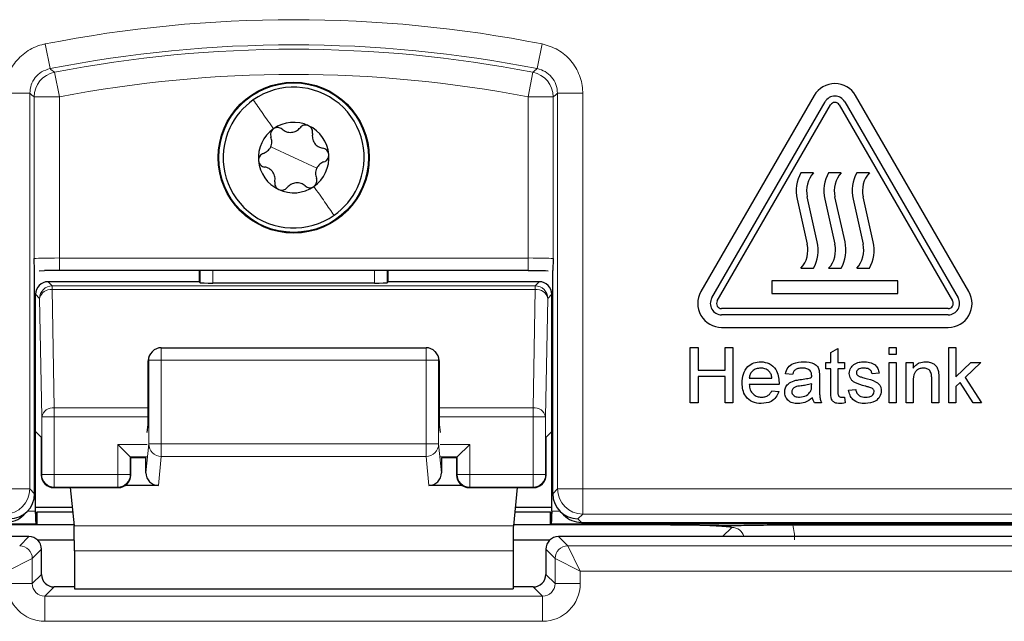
# Paper-space layout 'Blatt3' of a CAD drawing. Header units: millimetres. Extents: x 5 to 418, y 2 to 292.
# Tile 16 of 50: x 70.17 to 83.21, y 192.47 to 200.44. Entities that reach past the tile are written whole.
import ezdxf

# ---------------------------------------------------------------- set-up
doc = ezdxf.new("R2010")
doc.units = ezdxf.units.MM

psp = doc.layouts.new('Blatt3')

# ---------------------------------------------------------------- linework, layer by layer
at = {"color": 7, "linetype": 'Continuous', "lineweight": 18}
for p, q in [((70.5103, 200.121), (70.5748, 199.794)), ((77.0904, 200.121), (77.0259, 199.794)), ((70.6342, 199.7461), (70.6977, 199.419)), ((76.9665, 199.7461), (76.9029, 199.419)), ((69.9728, 199.467), (70.306, 199.467)), ((70.306, 199.467), (70.306, 194.2255)), ((70.3644, 197.2759), (70.3644, 199.419)), ((70.3644, 199.419), (70.6977, 199.419)), ((70.6977, 199.419), (70.6977, 197.2845)), ((76.9029, 199.419), (77.2362, 199.419)), ((76.9029, 197.2845), (76.9029, 199.419)), ((77.2362, 199.419), (77.2362, 197.2759)), ((77.6279, 199.467), (77.2946, 199.467)), ((77.2946, 194.2255), (77.2946, 199.467)), ((77.6279, 199.467), (77.6279, 194.2255)), ((73.8003, 198.6149), (73.4957, 198.7571)), ((73.8003, 198.6149), (74.105, 198.4728)), ((70.6977, 197.1179), (70.6977, 197.2845)), ((70.6977, 197.2845), (76.9029, 197.2845)), ((76.9029, 197.1179), (76.9029, 197.2845)), ((72.5641, 196.9556), (72.5641, 197.1179)), ((72.7308, 197.1179), (72.7308, 196.9527)), ((74.8699, 196.9527), (74.8699, 197.1179)), ((75.0365, 197.1179), (75.0365, 196.9556)), ((70.5493, 196.9702), (70.6034, 196.9161)), ((70.6034, 196.9161), (70.6034, 196.8673)), ((70.6034, 196.9161), (76.9973, 196.9161)), ((76.9973, 196.9161), (77.0514, 196.9702)), ((76.9973, 196.8673), (76.9973, 196.9161)), ((70.4367, 196.7495), (70.3826, 196.8036)), ((70.4641, 195.1792), (70.4367, 196.7495)), ((70.6034, 196.8673), (70.6308, 195.2971)), ((70.6034, 196.8673), (76.9973, 196.8673)), ((76.9699, 195.2971), (76.9973, 196.8673)), ((77.1639, 196.7495), (77.1365, 195.1792)), ((77.218, 196.8036), (77.1639, 196.7495)), ((72.0474, 195.9287), (72.0474, 196.0953)), ((75.5532, 195.9287), (75.5532, 196.0953)), ((71.8808, 195.9287), (71.8749, 195.9228)), ((71.8808, 195.9287), (72.0474, 195.9287)), ((71.8808, 194.8199), (71.8808, 195.9287)), ((75.5532, 195.9287), (72.0474, 195.9287)), ((72.0474, 195.9287), (72.0474, 194.8199)), ((75.5532, 194.8199), (75.5532, 195.9287)), ((75.5532, 195.9287), (75.7199, 195.9287)), ((75.7199, 195.9287), (75.7199, 194.8199)), ((75.7257, 195.9228), (75.7199, 195.9287)), ((70.4641, 194.4149), (70.4641, 195.1792)), ((70.6308, 195.1792), (70.4641, 195.1792)), ((70.6308, 195.2971), (70.6308, 195.1792)), ((70.6308, 195.2971), (71.8749, 195.2971)), ((70.6308, 195.1792), (70.6308, 194.4149)), ((70.6308, 195.1792), (71.8747, 195.1792)), ((75.7257, 195.2971), (76.9699, 195.2971)), ((75.7259, 195.1792), (76.9699, 195.1792)), ((76.9699, 195.1792), (76.9699, 195.2971)), ((76.9699, 194.4149), (76.9699, 195.1792)), ((77.1365, 195.1792), (76.9699, 195.1792)), ((77.1365, 195.1792), (77.1365, 194.4149)), ((71.4699, 194.4149), (71.4699, 194.8149)), ((71.8604, 194.8149), (71.4699, 194.8149)), ((71.8441, 194.4387), (71.8808, 194.8199)), ((71.8808, 194.8199), (72.0474, 194.8199)), ((72.0474, 194.6559), (72.0474, 194.8199)), ((72.0474, 194.8199), (75.5532, 194.8199)), ((75.5532, 194.8199), (75.7199, 194.8199)), ((75.5532, 194.6559), (75.5532, 194.8199)), ((75.7199, 194.8199), (75.7566, 194.4387)), ((76.1308, 194.8149), (75.7403, 194.8149)), ((76.1308, 194.8149), (76.1308, 194.4149)), ((72.0474, 194.6559), (72.0103, 194.2699)), ((75.5532, 194.6559), (72.0474, 194.6559)), ((75.5904, 194.2699), (75.5532, 194.6559)), ((71.6365, 194.6483), (71.6365, 194.4149)), ((71.8575, 194.6483), (71.6365, 194.6483)), ((75.9641, 194.6483), (75.7431, 194.6483)), ((75.9641, 194.4149), (75.9641, 194.6483)), ((70.4578, 194.4085), (70.4641, 194.4149)), ((70.6308, 194.4149), (70.4641, 194.4149)), ((70.6308, 194.4149), (70.6308, 194.2483)), ((70.6308, 194.4149), (71.4699, 194.4149)), ((71.4699, 194.2483), (71.4699, 194.4149)), ((71.6365, 194.4149), (71.4699, 194.4149)), ((71.6365, 194.4149), (71.6429, 194.4085)), ((75.9578, 194.4085), (75.9641, 194.4149)), ((76.1308, 194.4149), (75.9641, 194.4149)), ((76.1308, 194.4149), (76.1308, 194.2483)), ((76.1308, 194.4149), (76.9699, 194.4149)), ((76.9699, 194.2483), (76.9699, 194.4149)), ((77.1365, 194.4149), (76.9699, 194.4149)), ((77.1365, 194.4149), (77.1429, 194.4085)), ((69.9728, 194.2255), (70.306, 194.2255)), ((70.306, 194.2255), (70.3702, 194.1614)), ((70.6308, 194.2483), (70.6244, 194.2419)), ((70.6308, 194.2483), (71.4699, 194.2483)), ((71.4762, 194.2419), (71.4699, 194.2483)), ((76.1308, 194.2483), (76.1244, 194.2419)), ((76.1308, 194.2483), (76.9699, 194.2483)), ((76.9762, 194.2419), (76.9699, 194.2483)), ((77.2305, 194.1614), (77.2946, 194.2255)), ((77.2946, 194.2255), (77.6279, 194.2255)), ((77.6279, 193.8922), (77.6279, 194.2255)), ((77.6279, 194.2255), (83.9728, 194.2255)), ((70.2761, 193.9295), (70.3826, 193.9295)), ((77.218, 193.9295), (77.3246, 193.9295)), ((77.6279, 193.8922), (77.5639, 193.8282)), ((83.9728, 193.8922), (77.6279, 193.8922)), ((70.3855, 193.7629), (63.4337, 193.7629)), ((84.167, 193.7629), (77.2152, 193.7629)), ((77.5639, 193.8282), (77.6105, 193.7816)), ((76.7091, 193.7335), (70.8916, 193.7335)), ((79.478, 193.5923), (79.6008, 193.7151)), ((70.1723, 193.4702), (70.2944, 193.5923)), ((77.3062, 193.5923), (77.4284, 193.4702)), ((70.4611, 193.4257), (70.3389, 193.3035)), ((76.7043, 193.4055), (70.8963, 193.4055)), ((77.2618, 193.3035), (77.1396, 193.4257)), ((77.4284, 193.4702), (77.5951, 193.1369)), ((77.4284, 193.4702), (83.9723, 193.4702)), ((70.0056, 193.1369), (70.3389, 193.3035)), ((70.3389, 193.3035), (70.3389, 192.9701)), ((77.2618, 192.9701), (77.2618, 193.3035)), ((77.2618, 193.3035), (77.5951, 193.1369)), ((70.3389, 192.9701), (70.4611, 193.0923)), ((77.1396, 193.0923), (77.2618, 192.9701)), ((77.5951, 193.1369), (77.5951, 192.9701)), ((83.9723, 193.1369), (77.5951, 193.1369)), ((70.0056, 192.9701), (70.3389, 192.9701)), ((77.5951, 192.9701), (77.2618, 192.9701)), ((70.6277, 192.9257), (70.5055, 192.8035)), ((77.0951, 192.8035), (76.9729, 192.9257)), ((70.5055, 192.4702), (70.5055, 192.8035)), ((70.5055, 192.8035), (77.0951, 192.8035)), ((77.0951, 192.4702), (77.0951, 192.8035)), ((77.0951, 192.4702), (70.5055, 192.4702))]:
    psp.add_line(p, q, dxfattribs=at)
at = {"color": 7, "linetype": 'Continuous', "lineweight": 25}
for p, q in [((80.6928, 199.438), (79.1928, 196.8399)), ((79.3371, 196.7566), (80.8371, 199.3547)), ((81.0969, 199.3547), (82.5969, 196.7566)), ((82.7412, 196.8399), (81.2412, 199.438)), ((79.4093, 196.7149), (80.9093, 199.313)), ((81.0247, 199.313), (82.5247, 196.7149)), ((80.6837, 198.4149), (80.517, 198.4149)), ((81.0503, 198.4149), (80.8837, 198.4149)), ((81.4234, 198.4149), (81.2568, 198.4149)), ((80.4668, 198.0651), (80.6003, 197.4682)), ((80.7338, 197.4981), (80.6003, 198.095)), ((80.8335, 198.0651), (80.967, 197.4682)), ((81.1005, 197.4981), (80.967, 198.095)), ((81.2066, 198.0651), (81.3401, 197.4682)), ((81.4736, 197.4981), (81.3401, 198.095)), ((80.517, 197.1483), (80.6837, 197.1483)), ((80.8837, 197.1483), (81.0503, 197.1483)), ((81.2568, 197.1483), (81.4234, 197.1483)), ((70.3702, 194.1616), (70.3702, 197.1186)), ((70.4305, 197.1165), (70.5026, 197.117)), ((76.9029, 197.1179), (70.6977, 197.1179)), ((72.5495, 197.1179), (72.5495, 196.9702)), ((75.0511, 196.9702), (75.0511, 197.1179)), ((77.2305, 194.1616), (77.2305, 197.1186)), ((72.5495, 196.9702), (70.5493, 196.9702)), ((72.5641, 196.9556), (72.5495, 196.9702)), ((74.8699, 196.9527), (72.7308, 196.9527)), ((75.0511, 196.9702), (75.0365, 196.9556)), ((77.0514, 196.9702), (75.0511, 196.9702)), ((81.8003, 196.9816), (80.1337, 196.9816)), ((80.1337, 196.9816), (80.1337, 196.8149)), ((81.8003, 196.8149), (81.8003, 196.9816)), ((70.3826, 194.9842), (70.3826, 196.8036)), ((77.218, 194.9842), (77.218, 196.8036)), ((80.1337, 196.8149), (81.8003, 196.8149)), ((82.467, 196.6149), (79.467, 196.6149)), ((82.467, 196.5316), (79.467, 196.5316)), ((79.467, 196.3649), (82.467, 196.3649)), ((72.0474, 196.0953), (75.5532, 196.0953)), ((79.0516, 195.3649), (79.0516, 196.0983)), ((79.0516, 196.0983), (79.155, 196.0983)), ((79.155, 196.0983), (79.155, 195.7974)), ((79.5123, 195.7974), (79.5123, 196.0983)), ((79.5123, 196.0983), (79.6157, 196.0983)), ((79.6157, 196.0983), (79.6157, 195.3649)), ((81.6841, 196.0042), (81.6841, 196.0983)), ((81.6841, 196.0983), (81.7781, 196.0983)), ((81.7781, 196.0983), (81.7781, 196.0042)), ((82.4755, 195.3649), (82.4755, 196.0983)), ((82.4755, 196.0983), (82.5695, 196.0983)), ((82.5695, 196.0983), (82.5695, 195.7093)), ((71.9296, 196.0465), (71.9246, 196.0415)), ((75.6761, 196.0415), (75.6711, 196.0465)), ((80.9132, 196.0313), (81.0072, 196.0847)), ((80.9132, 195.9008), (80.9132, 196.0313)), ((81.0072, 196.0847), (81.0072, 195.9008)), ((81.7781, 196.0042), (81.6841, 196.0042)), ((71.8749, 195.2417), (71.8749, 195.9228)), ((75.7257, 195.9228), (75.7257, 195.2417)), ((80.8473, 195.8162), (80.8473, 195.9008)), ((80.8473, 195.9008), (80.9132, 195.9008)), ((81.0072, 195.9008), (81.0918, 195.9008)), ((81.0918, 195.9008), (81.0918, 195.8162)), ((81.6841, 195.3649), (81.6841, 195.9008)), ((81.6841, 195.9008), (81.7781, 195.9008)), ((81.7781, 195.9008), (81.7781, 195.3649)), ((81.9097, 195.3649), (81.9097, 195.9008)), ((81.9097, 195.9008), (82.0038, 195.9008)), ((82.0038, 195.9008), (82.0038, 195.826)), ((82.5695, 195.7093), (82.766, 195.9008)), ((82.8969, 195.9008), (82.6911, 195.7004)), ((82.766, 195.9008), (82.8969, 195.9008)), ((79.155, 195.7974), (79.5123, 195.7974)), ((79.5123, 195.7128), (79.155, 195.7128)), ((79.155, 195.7128), (79.155, 195.3649)), ((79.5123, 195.3649), (79.5123, 195.7128)), ((80.4055, 195.741), (80.3114, 195.7504)), ((80.7627, 195.7123), (80.7627, 195.5976)), ((80.9132, 195.8162), (80.8473, 195.8162)), ((80.9132, 195.5155), (80.9132, 195.8162)), ((81.0918, 195.8162), (81.0072, 195.8162)), ((81.0072, 195.8162), (81.0072, 195.5121)), ((81.5525, 195.7598), (81.4585, 195.7504)), ((82.6911, 195.7004), (82.9063, 195.3649)), ((79.832, 195.694), (80.1328, 195.694)), ((80.2264, 195.6094), (79.832, 195.6094)), ((80.6589, 195.5914), (80.6593, 195.6188)), ((82.0038, 195.6523), (82.0038, 195.3649)), ((82.2482, 195.3649), (82.2482, 195.6849)), ((82.3422, 195.6928), (82.3422, 195.3649)), ((82.6234, 195.6345), (82.5695, 195.5819)), ((82.5695, 195.5819), (82.5695, 195.3649)), ((82.7964, 195.3649), (82.6234, 195.6345)), ((80.1318, 195.5248), (80.2239, 195.5154)), ((81.0918, 195.4425), (81.1012, 195.3636)), ((81.1482, 195.5342), (81.2422, 195.5436)), ((79.155, 195.3649), (79.0516, 195.3649)), ((79.6157, 195.3649), (79.5123, 195.3649)), ((80.7909, 195.3649), (80.6969, 195.3649)), ((81.7781, 195.3649), (81.6841, 195.3649)), ((82.0038, 195.3649), (81.9097, 195.3649)), ((82.3422, 195.3649), (82.2482, 195.3649)), ((82.5695, 195.3649), (82.4755, 195.3649)), ((82.9063, 195.3649), (82.7964, 195.3649)), ((71.8604, 194.9727), (71.8725, 195.0769)), ((75.7282, 195.0769), (75.7403, 194.9727)), ((70.4578, 194.909), (70.3826, 194.9842)), ((70.3826, 193.9295), (70.3826, 194.9842)), ((77.218, 194.9842), (77.1429, 194.909)), ((77.218, 193.9295), (77.218, 194.9842)), ((70.4578, 194.909), (70.4578, 194.4085)), ((71.4699, 194.8149), (71.6365, 194.6483)), ((75.9641, 194.6483), (76.1308, 194.8149)), ((77.1429, 194.4085), (77.1429, 194.909)), ((71.6365, 194.6483), (71.6429, 194.6419)), ((71.6429, 194.4085), (71.6429, 194.6419)), ((71.8453, 194.636), (71.6429, 194.636)), ((71.8441, 194.4387), (71.8441, 194.636)), ((75.9578, 194.636), (75.7554, 194.636)), ((75.7566, 194.636), (75.7566, 194.4387)), ((75.9641, 194.6483), (75.9578, 194.6419)), ((75.9578, 194.6419), (75.9578, 194.4085)), ((72.0103, 194.2699), (71.5686, 194.2699)), ((76.0321, 194.2699), (75.5904, 194.2699)), ((70.3702, 194.1614), (70.3702, 194.1616)), ((70.6244, 194.2419), (71.4762, 194.2419)), ((70.8426, 194.2419), (70.8916, 193.7335)), ((76.1244, 194.2419), (76.9762, 194.2419)), ((76.7581, 194.2419), (76.7091, 193.7335)), ((77.2305, 194.1614), (77.2305, 194.1616)), ((70.2259, 193.8793), (70.2725, 193.9259)), ((70.3826, 193.9814), (70.8677, 193.9814)), ((70.3826, 193.8993), (70.3827, 193.8993)), ((70.4001, 193.9168), (70.3827, 193.8993)), ((70.4001, 193.9168), (70.4001, 193.7483)), ((70.8739, 193.9168), (70.4001, 193.9168)), ((77.2006, 193.9168), (76.7268, 193.9168)), ((76.733, 193.9814), (77.218, 193.9814)), ((77.2006, 193.7483), (77.2006, 193.9168)), ((77.218, 193.8993), (77.2006, 193.9168)), ((77.218, 193.8993), (77.2181, 193.8993)), ((77.3281, 193.9259), (77.3747, 193.8793)), ((70.4001, 193.7483), (68.8113, 193.7483)), ((70.4001, 193.7483), (70.3855, 193.7629)), ((70.8901, 193.7483), (70.4001, 193.7483)), ((77.2006, 193.7483), (76.7105, 193.7483)), ((77.2152, 193.7629), (77.2006, 193.7483)), ((78.7894, 193.7483), (77.2006, 193.7483)), ((77.6105, 193.7816), (84.3004, 193.7816)), ((80.4087, 193.7483), (84.167, 193.7483)), ((70.2944, 193.5923), (63.5062, 193.5923)), ((70.8958, 193.5474), (70.4083, 193.5474)), ((77.1924, 193.5474), (76.7049, 193.5474)), ((84.0945, 193.5923), (77.3062, 193.5923)), ((70.4611, 193.0923), (70.4611, 193.4257)), ((70.8963, 193.4055), (70.8963, 192.9025)), ((76.7043, 193.4055), (76.7043, 192.9025)), ((77.1396, 193.4257), (77.1396, 193.0923)), ((70.8963, 192.9257), (70.6277, 192.9257)), ((70.8963, 192.9025), (76.7043, 192.9025)), ((76.9729, 192.9257), (76.7043, 192.9257))]:
    psp.add_line(p, q, dxfattribs=at)
at = {"color": 7, "linetype": 'Continuous', "lineweight": 18, "flags": 128}
for points in [[(70.5748, 199.794), (70.5866, 199.7845), (70.6342, 199.7461)], [(76.9665, 199.7461), (76.9783, 199.7557), (77.0259, 199.794)], [(70.3644, 199.419), (70.3352, 199.4431), (70.306, 199.467)], [(77.2946, 199.467), (77.2655, 199.4431), (77.2362, 199.419)]]:
    psp.add_lwpolyline(points, dxfattribs=at)
at = {"color": 7, "linetype": 'Continuous', "lineweight": 25}
for radius in [1, 0.9907]:
    psp.add_circle((73.8003, 198.6149), radius, dxfattribs=at)
at = {"color": 7, "linetype": 'Continuous', "lineweight": 18}
for centre, radius, start, end in [((73.8003, 183.4483), 16.9942, 78.83718, 101.16282), ((73.8003, 183.4483), 16.6609, 78.83718, 101.16282), ((73.8003, 183.4483), 16.6026, 79.00614, 100.99386), ((70.6978, 199.4189), 0.3334, 101.01001, 179.98385), ((76.9028, 199.4189), 0.3334, 0.01615, 78.98999), ((73.8003, 183.4483), 16.2693, 79.00614, 100.99386), ((70.6034, 196.7494), 0.1667, 90.02044, 179.97956), ((70.5844, 196.7174), 0.1511, 82.77494, 167.76207), ((76.9972, 196.7494), 0.1667, 0.02044, 89.97956), ((77.0163, 196.7174), 0.1511, 12.23793, 97.22506), ((72.0474, 195.9287), 0.1666, 135.00151, 180.01956), ((75.5533, 195.9287), 0.1666, 359.98044, 44.99849), ((70.6118, 195.1472), 0.1511, 82.77494, 167.76207), ((76.9889, 195.1472), 0.1511, 12.23793, 97.22506), ((72.0467, 194.8219), 0.1659, 180.67094, 270.24638), ((75.5539, 194.8219), 0.1659, 269.75362, 359.32906), ((70.6308, 194.415), 0.1667, 180.02044, 269.97956), ((71.4698, 194.415), 0.1667, 270.02044, 359.97956), ((76.1308, 194.415), 0.1667, 180.02044, 269.97956), ((76.9698, 194.415), 0.1667, 270.02044, 359.97956), ((69.9726, 194.2256), 0.3334, 270.02044, 359.97956), ((77.628, 194.2256), 0.3334, 180.02044, 269.97956), ((70.1722, 193.3035), 0.1667, 0.02044, 89.97956), ((77.4285, 193.3035), 0.1667, 90.02044, 179.97956)]:
    psp.add_arc(centre, radius, start, end, dxfattribs=at)
at = {"color": 7, "linetype": 'Continuous', "lineweight": 25}
for centre, radius, start, end in [((73.8003, 198.6149), 0.9333, 334.98633, 124.98633), ((80.967, 199.2797), 0.3167, 30, 150), ((73.8003, 198.6149), 0.9333, 124.98633, 154.98633), ((80.967, 199.2797), 0.15, 30, 150), ((80.967, 199.2797), 0.0667, 30, 150), ((73.8003, 198.6149), 0.9333, 154.98633, 304.98633), ((73.8003, 198.6149), 0.4667, 124.98633, 184.98633), ((73.8003, 198.6149), 0.4667, 64.98633, 124.98633), ((73.8003, 198.6149), 0.4667, 4.98633, 64.98633), ((73.8003, 198.6149), 0.4667, 184.98633, 244.98633), ((73.8003, 198.6149), 0.4667, 304.98633, 4.98633), ((80.9532, 198.1739), 0.4984, 151.07724, 192.60593), ((80.9532, 198.1739), 0.3616, 138.198, 192.60593), ((81.3199, 198.1739), 0.4984, 151.07724, 192.60593), ((81.3199, 198.1739), 0.3616, 138.198, 192.60593), ((81.693, 198.1739), 0.4984, 151.07724, 192.60593), ((81.693, 198.1739), 0.3616, 138.198, 192.60593), ((73.8003, 198.6149), 0.4667, 244.98633, 304.98633), ((73.8003, 198.6149), 0.9333, 304.98633, 334.98633), ((80.2474, 197.3893), 0.3616, 318.198, 12.60593), ((80.2474, 197.3893), 0.4984, 331.07724, 12.60593), ((80.6141, 197.3893), 0.3616, 318.198, 12.60593), ((80.6141, 197.3893), 0.4984, 331.07724, 12.60593), ((80.9872, 197.3893), 0.3616, 318.198, 12.60593), ((80.9872, 197.3893), 0.4984, 331.07724, 12.60593), ((79.467, 196.6816), 0.3167, 150, 270), ((79.467, 196.6816), 0.15, 150, 270), ((82.467, 196.6816), 0.3167, 270, 30), ((82.467, 196.6816), 0.15, 270, 30), ((79.467, 196.6816), 0.0667, 150, 270), ((82.467, 196.6816), 0.0667, 270, 30), ((72.0474, 195.9287), 0.1667, 90, 135), ((75.5532, 195.9287), 0.1667, 45, 90), ((70.6245, 194.4086), 0.1667, 180.02044, 269.97956), ((71.4762, 194.4086), 0.1667, 270.02044, 359.97956), ((76.1245, 194.4086), 0.1667, 180.02044, 269.97956), ((76.9762, 194.4086), 0.1667, 270.02044, 359.97956), ((70.2944, 193.4256), 0.1667, 0.02044, 89.97956), ((77.3063, 193.4256), 0.1667, 90.02044, 179.97956)]:
    psp.add_arc(centre, radius, start, end, dxfattribs=at)
at = {"color": 7, "linetype": 'Continuous', "lineweight": 18}
for centre, major_axis, ratio, start_param, end_param in [((70.6977, 197.2758), (0.3333, 0), 0.0261826, 1.5707963, 3.1241394), ((76.9029, 197.2758), (0.3333, 0), 0.0261826, 0.0174533, 1.5707963), ((79.5985, 193.5464), (-0.5909, -0.5909), 0.9972647, 2.357564, 2.5991163), ((79.5985, 193.5464), (0.1208, 0.1208), 0.9759379, 5.7611944, 7.0672139), ((70.5057, 192.9703), (-0.3537, -0.3537), 0.9996955, 5.4979394, 7.0684312), ((70.5057, 192.9703), (0.118, 0.118), 0.9984793, 2.3563468, 3.9268385), ((77.095, 192.9703), (0.3537, -0.3537), 0.9996955, 5.4979394, 7.0684312), ((77.095, 192.9703), (0.118, -0.118), 0.9984793, 5.4979394, 7.0684312)]:
    psp.add_ellipse(centre, major_axis=major_axis, ratio=ratio, start_param=start_param, end_param=end_param, dxfattribs=at)
at = {"color": 7, "linetype": 'Continuous', "lineweight": 25}
for centre, major_axis, ratio, start_param, end_param in [((70.6977, 197.1092), (0.5, 0), 0.0174551, 1.5707963, 1.9794839), ((70.5493, 196.8035), (0.1179, -0.1179), 0.9996955, 2.3563468, 3.9268385), ((72.7308, 196.9557), (0.1667, 0), 0.0174551, 3.1590459, 4.712389), ((74.8699, 196.9557), (0.1667, 0), 0.0174551, 4.712389, 6.265732), ((77.0513, 196.8035), (-0.1179, -0.1179), 0.9996955, 2.3563468, 3.9268385), ((72.0445, 195.9257), (0.1572, 0.0651), 0.9756194, 1.9722982, 2.7400908), ((75.5561, 195.9257), (0.1572, -0.0651), 0.9756194, 0.4015019, 1.1692945), ((72.0416, 195.9228), (0.1179, 0.1179), 0.9996955, 2.3385889, 2.3563468), ((75.559, 195.9228), (0.1179, -0.1179), 0.9996955, 0.7852459, 0.8030037), ((71.872, 195.2417), (0, 0.1667), 0.0174551, 3.2911086, 4.712389), ((75.7286, 195.2417), (0, 0.1667), 0.0174551, 1.5707963, 2.9920767), ((72.0108, 194.4393), (-0.0162, -0.1686), 0.9838215, 4.8099607, 6.3776443), ((75.5899, 194.4393), (-0.0162, 0.1686), 0.9838215, 3.0471336, 4.6148173), ((70.0368, 194.1615), (0.3334, 0), 0.9996955, 4.712389, 6.2828806), ((77.5639, 194.1615), (0.3334, 0), 0.9996955, 3.1418973, 4.712389), ((69.9902, 194.115), (0.2358, 0.2358), 0.9996955, 3.9268385, 4.712389), ((70.3797, 193.9295), (0, 0.1667), 0.0174551, 4.5305121, 4.712389), ((70.3855, 193.9295), (0, 0.1667), 0.0174551, 1.7526732, 3.1241394), ((77.2151, 193.9295), (0, 0.1667), 0.0174551, 3.1590459, 4.5305121), ((77.2209, 193.9295), (0, 0.1667), 0.0174551, 1.5707963, 1.7526732), ((77.6104, 194.115), (0.2358, -0.2358), 0.9996955, 4.712389, 5.4979394), ((70.8905, 193.4055), (0, 0.3333), 0.0174551, 4.712389, 6.103873), ((76.7101, 193.4055), (0, 0.3333), 0.0174551, 0.1793123, 1.5707963), ((70.6279, 193.0925), (0.118, 0.118), 0.9984793, 2.3563468, 3.9268385), ((76.9728, 193.0925), (0.118, -0.118), 0.9984793, 5.4979394, 7.0684312)]:
    psp.add_ellipse(centre, major_axis=major_axis, ratio=ratio, start_param=start_param, end_param=end_param, dxfattribs=at)
at = {"color": 7, "linetype": 'Continuous', "lineweight": 18}
for points, knots in [([(70.5103, 200.121), (70.5045, 200.1198), (70.4257, 200.1035), (70.2789, 200.0429), (70.1098, 199.8914), (69.9949, 199.6919), (69.9801, 199.542), (69.9728, 199.467)], [0, 0, 0, 0, 0.019366, 0.2645085, 0.5096539, 0.7548276, 1, 1, 1, 1]), ([(77.6279, 199.467), (77.6278, 199.4729), (77.6272, 199.5534), (77.5961, 199.7092), (77.4802, 199.9044), (77.3067, 200.0558), (77.1625, 200.0992), (77.0904, 200.121)], [0, 0, 0, 0, 0.019366, 0.2645085, 0.5096539, 0.7548276, 1, 1, 1, 1]), ([(70.306, 199.467), (70.3097, 199.5045), (70.3171, 199.5796), (70.3746, 199.6788), (70.461, 199.7588), (70.5359, 199.782), (70.5748, 199.794)], [0, 0, 0, 0, 0.2452657, 0.4904926, 0.7356895, 1, 1, 1, 1]), ([(77.0259, 199.794), (77.062, 199.7831), (77.1342, 199.7614), (77.2203, 199.6857), (77.2821, 199.5855), (77.2904, 199.5075), (77.2946, 199.467)], [0, 0, 0, 0, 0.2452657, 0.4904926, 0.7356895, 1, 1, 1, 1])]:
    psp.add_open_spline(points, degree=3, knots=knots, dxfattribs=at)
for points in [[(73.2652, 199.3796), (73.3054, 199.3221), (73.3859, 199.2071), (73.4838, 199.0672), (73.5328, 198.9973)], [(74.3355, 197.8503), (74.2953, 197.9077), (74.2148, 198.0227), (74.1169, 198.1626), (74.0679, 198.2326)]]:
    psp.add_open_spline(points, degree=3, dxfattribs=at)
at = {"color": 7, "linetype": 'Continuous', "lineweight": 25}
for points, knots in [([(73.5328, 198.9973), (73.5245, 198.9901), (73.5078, 198.9757), (73.4947, 198.9458), (73.4911, 198.9147), (73.4967, 198.8958), (73.4995, 198.8864)], [0, 0, 0, 0, 0.2492338, 0.4997272, 0.74934584, 1, 1, 1, 1]), ([(73.6483, 198.9905), (73.6404, 198.9964), (73.6246, 199.0081), (73.5942, 199.0154), (73.5616, 199.0133), (73.5424, 199.0026), (73.5328, 198.9973)], [0, 0, 0, 0, 0.25085118, 0.49981935, 0.74999452, 1, 1, 1, 1]), ([(73.6483, 198.9905), (73.6655, 198.9781), (73.6913, 198.9595), (73.7358, 198.9495), (73.771, 198.9484), (73.8054, 198.9555), (73.8478, 198.973), (73.8701, 198.9959), (73.885, 199.0112)], [0, 0, 0, 0, 0.2491389, 0.3742728, 0.4988786, 0.6239691, 0.7497342, 1, 1, 1, 1]), ([(73.9977, 199.0378), (73.9873, 199.0414), (73.9665, 199.0486), (73.934, 199.045), (73.9053, 199.0326), (73.8918, 199.0183), (73.885, 199.0112)], [0, 0, 0, 0, 0.2492337, 0.4997272, 0.7493456, 1, 1, 1, 1]), ([(74.0496, 198.9344), (74.0507, 198.9442), (74.053, 198.9637), (74.0441, 198.9937), (74.026, 199.0209), (74.0071, 199.0322), (73.9977, 199.0378)], [0, 0, 0, 0, 0.2508535, 0.4998224, 0.7499966, 1, 1, 1, 1]), ([(73.3991, 198.6711), (73.4184, 198.6798), (73.4474, 198.6928), (73.4784, 198.7263), (73.4968, 198.7562), (73.508, 198.7896), (73.514, 198.8351), (73.5053, 198.8659), (73.4995, 198.8864)], [0, 0, 0, 0, 0.2490881, 0.3742197, 0.4988353, 0.623937, 0.7497132, 1, 1, 1, 1]), ([(74.0496, 198.9344), (74.0475, 198.9133), (74.0442, 198.8816), (74.0578, 198.838), (74.0745, 198.8071), (74.0978, 198.7808), (74.1342, 198.7528), (74.1652, 198.745), (74.1858, 198.7397)], [0, 0, 0, 0, 0.24914141, 0.37427544, 0.49888076, 0.62397075, 0.74973531, 1, 1, 1, 1]), ([(74.2652, 198.6555), (74.2632, 198.6663), (74.259, 198.6879), (74.2397, 198.7142), (74.2145, 198.7328), (74.1954, 198.7374), (74.1858, 198.7397)], [0, 0, 0, 0, 0.2492369, 0.4997272, 0.7493439, 1, 1, 1, 1]), ([(73.3991, 198.6711), (73.39, 198.6672), (73.372, 198.6593), (73.3505, 198.6366), (73.336, 198.6074), (73.3356, 198.5854), (73.3354, 198.5744)], [0, 0, 0, 0, 0.2507928, 0.4997404, 0.7499403, 1, 1, 1, 1]), ([(73.3354, 198.5744), (73.3375, 198.5636), (73.3416, 198.542), (73.361, 198.5157), (73.3861, 198.497), (73.4053, 198.4924), (73.4148, 198.4901)], [0, 0, 0, 0, 0.2492369, 0.4997272, 0.7493439, 1, 1, 1, 1]), ([(74.2016, 198.5588), (74.2106, 198.5627), (74.2287, 198.5705), (74.2502, 198.5932), (74.2647, 198.6225), (74.2651, 198.6445), (74.2652, 198.6555)], [0, 0, 0, 0, 0.2507928, 0.4997404, 0.7499403, 1, 1, 1, 1]), ([(73.5511, 198.2955), (73.5532, 198.3166), (73.5564, 198.3482), (73.5428, 198.3918), (73.5262, 198.4227), (73.5029, 198.4491), (73.4665, 198.477), (73.4355, 198.4849), (73.4148, 198.4901)], [0, 0, 0, 0, 0.2491414, 0.3742754, 0.4988808, 0.6239708, 0.7497353, 1, 1, 1, 1]), ([(74.2016, 198.5588), (74.1823, 198.5501), (74.1533, 198.537), (74.1223, 198.5035), (74.1039, 198.4736), (74.0927, 198.4402), (74.0867, 198.3948), (74.0954, 198.364), (74.1011, 198.3435)], [0, 0, 0, 0, 0.2490881, 0.3742197, 0.4988353, 0.623937, 0.7497132, 1, 1, 1, 1]), ([(74.0679, 198.2326), (74.0762, 198.2398), (74.0928, 198.2542), (74.106, 198.2841), (74.1096, 198.3152), (74.104, 198.334), (74.1011, 198.3435)], [0, 0, 0, 0, 0.2492338, 0.4997272, 0.7493458, 1, 1, 1, 1]), ([(73.5511, 198.2955), (73.5499, 198.2857), (73.5477, 198.2662), (73.5566, 198.2362), (73.5747, 198.209), (73.5936, 198.1977), (73.603, 198.192)], [0, 0, 0, 0, 0.2508535, 0.4998224, 0.7499966, 1, 1, 1, 1]), ([(73.603, 198.192), (73.6134, 198.1884), (73.6341, 198.1812), (73.6666, 198.1848), (73.6954, 198.1973), (73.7089, 198.2115), (73.7157, 198.2187)], [0, 0, 0, 0, 0.2492337, 0.4997272, 0.7493456, 1, 1, 1, 1]), ([(73.9523, 198.2393), (73.9352, 198.2517), (73.9093, 198.2703), (73.8648, 198.2804), (73.8297, 198.2814), (73.7952, 198.2744), (73.7528, 198.2568), (73.7305, 198.2339), (73.7157, 198.2187)], [0, 0, 0, 0, 0.2491389, 0.3742728, 0.4988786, 0.6239691, 0.7497342, 1, 1, 1, 1]), ([(73.9523, 198.2393), (73.9603, 198.2335), (73.976, 198.2218), (74.0065, 198.2145), (74.0391, 198.2165), (74.0583, 198.2272), (74.0679, 198.2326)], [0, 0, 0, 0, 0.2508512, 0.4998193, 0.7499945, 1, 1, 1, 1]), ([(70.3702, 197.1186), (70.3694, 197.1301), (70.3673, 197.1598), (70.3655, 197.2333), (70.3644, 197.2756), (70.3644, 197.2759)], [0, 0, 0, 0, 0.3845228, 0.9942397, 1, 1, 1, 1]), ([(77.2362, 197.2759), (77.2362, 197.2756), (77.2351, 197.2333), (77.2334, 197.1598), (77.2313, 197.1301), (77.2305, 197.1186)], [0, 0, 0, 0, 0.0057603, 0.6154772, 1, 1, 1, 1]), ([(76.9029, 197.1179), (76.9421, 197.1178), (77.0372, 197.1177), (77.1208, 197.1169), (77.1701, 197.1164)], [0, 0, 0, 0, 0.41127761, 1, 1, 1, 1]), ([(79.7379, 195.6283), (79.7403, 195.6681), (79.7449, 195.7474), (79.8043, 195.8452), (79.8921, 195.9024), (79.9544, 195.9076), (79.9856, 195.9102)], [0, 0, 0, 0, 0.2807476, 0.5597747, 0.7796663, 1, 1, 1, 1]), ([(79.9852, 195.8256), (79.9642, 195.8239), (79.9223, 195.8203), (79.8717, 195.7878), (79.8396, 195.7431), (79.8345, 195.7104), (79.832, 195.694)], [0, 0, 0, 0, 0.2801903, 0.5597279, 0.7796424, 1, 1, 1, 1]), ([(80.0983, 195.7807), (80.0796, 195.7954), (80.0461, 195.8219), (80.0038, 195.8245), (79.9852, 195.8256)], [0, 0, 0, 0, 0.5585118, 1, 1, 1, 1]), ([(79.9856, 195.9102), (80.0245, 195.9057), (80.1023, 195.8967), (80.185, 195.8182), (80.2222, 195.7247), (80.2253, 195.6639), (80.2268, 195.6335)], [0, 0, 0, 0, 0.2793662, 0.5583982, 0.7788851, 1, 1, 1, 1]), ([(80.3114, 195.7504), (80.3201, 195.7796), (80.3372, 195.8377), (80.43, 195.9027), (80.5071, 195.9074), (80.5543, 195.9102)], [0, 0, 0, 0, 0.2804297, 0.5593032, 1, 1, 1, 1]), ([(80.5374, 195.8256), (80.5213, 195.8251), (80.4894, 195.8241), (80.445, 195.81), (80.4178, 195.7769), (80.4096, 195.753), (80.4055, 195.741)], [0, 0, 0, 0, 0.2808547, 0.5597509, 0.7794996, 1, 1, 1, 1]), ([(80.6351, 195.7973), (80.6181, 195.807), (80.5877, 195.8246), (80.5528, 195.8253), (80.5374, 195.8256)], [0, 0, 0, 0, 0.5578706, 1, 1, 1, 1]), ([(80.5543, 195.9102), (80.6033, 195.9076), (80.6715, 195.904), (80.7418, 195.8478), (80.7527, 195.8111), (80.7582, 195.7927)], [0, 0, 0, 0, 0.5592531, 0.7791951, 1, 1, 1, 1]), ([(81.1576, 195.7548), (81.1611, 195.7807), (81.1674, 195.8272), (81.2015, 195.8587), (81.2165, 195.8726)], [0, 0, 0, 0, 0.5589275, 1, 1, 1, 1]), ([(81.2165, 195.8726), (81.2395, 195.8849), (81.2807, 195.907), (81.3272, 195.9092), (81.3477, 195.9102)], [0, 0, 0, 0, 0.5589377, 1, 1, 1, 1]), ([(81.3546, 195.8256), (81.3318, 195.8251), (81.2976, 195.8243), (81.2653, 195.8004), (81.2532, 195.7811), (81.2521, 195.7699), (81.2516, 195.7643)], [0, 0, 0, 0, 0.4997698, 0.7490947, 0.8745923, 1, 1, 1, 1]), ([(81.3477, 195.9102), (81.374, 195.9086), (81.4266, 195.9055), (81.497, 195.8768), (81.5402, 195.8211), (81.5484, 195.7803), (81.5525, 195.7598)], [0, 0, 0, 0, 0.2807369, 0.5604275, 0.7794497, 1, 1, 1, 1]), ([(81.4585, 195.7504), (81.4551, 195.7633), (81.4484, 195.7892), (81.4101, 195.8218), (81.3757, 195.8241), (81.3546, 195.8256)], [0, 0, 0, 0, 0.28030438, 0.56023701, 1, 1, 1, 1]), ([(82.0038, 195.826), (82.0148, 195.8402), (82.0368, 195.8685), (82.0924, 195.9034), (82.1387, 195.9076), (82.167, 195.9102)], [0, 0, 0, 0, 0.2805539, 0.5608154, 1, 1, 1, 1]), ([(82.1408, 195.8256), (82.1251, 195.8243), (82.0937, 195.8217), (82.051, 195.7991), (82.0061, 195.745), (82.0047, 195.6905), (82.0038, 195.6523)], [0, 0, 0, 0, 0.1872728, 0.3743615, 0.56054, 1, 1, 1, 1]), ([(82.2482, 195.6849), (82.2481, 195.7039), (82.2478, 195.7416), (82.2285, 195.7936), (82.1856, 195.8216), (82.1557, 195.8243), (82.1408, 195.8256)], [0, 0, 0, 0, 0.2816799, 0.5597852, 0.7795872, 1, 1, 1, 1]), ([(82.167, 195.9102), (82.1888, 195.9084), (82.2325, 195.9048), (82.2889, 195.8767), (82.3241, 195.8308), (82.333, 195.7974), (82.3374, 195.7807)], [0, 0, 0, 0, 0.28021554, 0.55997122, 0.77963587, 1, 1, 1, 1]), ([(80.1328, 195.694), (80.1304, 195.7119), (80.126, 195.7438), (80.1067, 195.7694), (80.0983, 195.7807)], [0, 0, 0, 0, 0.5606744, 1, 1, 1, 1]), ([(80.5039, 195.6725), (80.5332, 195.6762), (80.5857, 195.6829), (80.6365, 195.6971), (80.6589, 195.7034)], [0, 0, 0, 0, 0.560185, 1, 1, 1, 1]), ([(80.6593, 195.7253), (80.659, 195.7403), (80.6584, 195.7671), (80.6422, 195.7881), (80.6351, 195.7973)], [0, 0, 0, 0, 0.56190266, 1, 1, 1, 1]), ([(80.6589, 195.7034), (80.6589, 195.7075), (80.6591, 195.7148), (80.6592, 195.7221), (80.6593, 195.7253)], [0, 0, 0, 0, 0.5600235, 1, 1, 1, 1]), ([(80.7582, 195.7927), (80.7598, 195.7777), (80.7627, 195.751), (80.7627, 195.7242), (80.7627, 195.7123)], [0, 0, 0, 0, 0.5598174, 1, 1, 1, 1]), ([(81.3662, 195.5872), (81.3185, 195.5993), (81.2589, 195.6145), (81.1981, 195.6554), (81.1664, 195.6937), (81.1611, 195.7304), (81.1576, 195.7548)], [0, 0, 0, 0, 0.5013208, 0.6265921, 0.7518172, 1, 1, 1, 1]), ([(81.2516, 195.7643), (81.2522, 195.7586), (81.2532, 195.7484), (81.2589, 195.74), (81.2615, 195.7363)], [0, 0, 0, 0, 0.5592363, 1, 1, 1, 1]), ([(81.2615, 195.7363), (81.2665, 195.7312), (81.2756, 195.7222), (81.2873, 195.7171), (81.2925, 195.7148)], [0, 0, 0, 0, 0.5590842, 1, 1, 1, 1]), ([(81.2925, 195.7148), (81.3057, 195.7108), (81.3293, 195.7036), (81.3531, 195.6971), (81.3636, 195.6943)], [0, 0, 0, 0, 0.55996489, 1, 1, 1, 1]), ([(81.3636, 195.6943), (81.4123, 195.6818), (81.4733, 195.6661), (81.5377, 195.6267), (81.563, 195.5984), (81.5785, 195.5635), (81.5799, 195.5384), (81.5807, 195.5259)], [0, 0, 0, 0, 0.50044639, 0.62539593, 0.75027397, 0.87506871, 1, 1, 1, 1]), ([(82.3374, 195.7807), (82.3391, 195.7643), (82.3422, 195.7351), (82.3422, 195.7057), (82.3422, 195.6928)], [0, 0, 0, 0, 0.55979123, 1, 1, 1, 1]), ([(79.9906, 195.3555), (79.951, 195.3591), (79.8719, 195.3662), (79.7834, 195.4411), (79.7428, 195.5355), (79.7396, 195.5973), (79.7379, 195.6283)], [0, 0, 0, 0, 0.2799521, 0.5586609, 0.7789943, 1, 1, 1, 1]), ([(79.832, 195.6094), (79.8349, 195.5851), (79.8407, 195.5366), (79.88, 195.4785), (79.9346, 195.445), (79.9729, 195.4417), (79.9921, 195.4401)], [0, 0, 0, 0, 0.2806334, 0.5596873, 0.7796605, 1, 1, 1, 1]), ([(80.2268, 195.6335), (80.2268, 195.629), (80.2267, 195.6209), (80.2265, 195.6129), (80.2264, 195.6094)], [0, 0, 0, 0, 0.5599987, 1, 1, 1, 1]), ([(80.302, 195.507), (80.3041, 195.5268), (80.3082, 195.5663), (80.3494, 195.6278), (80.3974, 195.6472), (80.4266, 195.659)], [0, 0, 0, 0, 0.280458, 0.560983, 1, 1, 1, 1]), ([(80.5178, 195.5895), (80.491, 195.5867), (80.4575, 195.5832), (80.422, 195.5643), (80.4077, 195.5501), (80.398, 195.5322), (80.3967, 195.5189), (80.3961, 195.5123)], [0, 0, 0, 0, 0.5002798, 0.62532631, 0.75026932, 0.87514701, 1, 1, 1, 1]), ([(80.4266, 195.659), (80.4409, 195.6622), (80.4665, 195.6678), (80.4925, 195.6711), (80.5039, 195.6725)], [0, 0, 0, 0, 0.5599184, 1, 1, 1, 1]), ([(80.6593, 195.6188), (80.6333, 195.6115), (80.5868, 195.5984), (80.5389, 195.5923), (80.5178, 195.5895)], [0, 0, 0, 0, 0.5597597, 1, 1, 1, 1]), ([(80.6449, 195.5171), (80.6498, 195.5306), (80.6584, 195.5546), (80.6587, 195.5802), (80.6589, 195.5914)], [0, 0, 0, 0, 0.5589946, 1, 1, 1, 1]), ([(80.7627, 195.5976), (80.7628, 195.5708), (80.763, 195.5266), (80.7649, 195.4653), (80.771, 195.4132), (80.7843, 195.381), (80.7909, 195.3649)], [0, 0, 0, 0, 0.3402059, 0.5603391, 0.7801747, 1, 1, 1, 1]), ([(81.4545, 195.5597), (81.4383, 195.5657), (81.4093, 195.5763), (81.3794, 195.5839), (81.3662, 195.5872)], [0, 0, 0, 0, 0.5597879, 1, 1, 1, 1]), ([(80.2239, 195.5154), (80.2133, 195.4887), (80.1922, 195.4353), (80.1101, 195.3669), (80.0359, 195.3598), (79.9906, 195.3555)], [0, 0, 0, 0, 0.28061317, 0.56083289, 1, 1, 1, 1]), ([(79.9921, 195.4401), (80.0083, 195.4411), (80.0406, 195.4429), (80.0961, 195.4661), (80.1183, 195.5026), (80.1318, 195.5248)], [0, 0, 0, 0, 0.2812824, 0.5619063, 1, 1, 1, 1]), ([(80.4774, 195.3555), (80.4529, 195.3569), (80.404, 195.3597), (80.3431, 195.3954), (80.3071, 195.4492), (80.3037, 195.4877), (80.302, 195.507)], [0, 0, 0, 0, 0.2808155, 0.5596902, 0.7796958, 1, 1, 1, 1]), ([(80.3961, 195.5123), (80.3971, 195.5035), (80.3991, 195.4859), (80.4157, 195.4643), (80.448, 195.4432), (80.4779, 195.4414), (80.4989, 195.4401)], [0, 0, 0, 0, 0.1865647, 0.3734672, 0.5606134, 1, 1, 1, 1]), ([(80.4989, 195.4401), (80.532, 195.4442), (80.5911, 195.4515), (80.6285, 195.4971), (80.6449, 195.5171)], [0, 0, 0, 0, 0.5597581, 1, 1, 1, 1]), ([(81.0349, 195.3555), (81.0201, 195.3561), (80.9907, 195.3571), (80.9483, 195.3742), (80.9077, 195.4279), (80.9109, 195.4793), (80.9132, 195.5155)], [0, 0, 0, 0, 0.1874327, 0.3738211, 0.5594622, 1, 1, 1, 1]), ([(81.0072, 195.5121), (81.006, 195.4945), (81.0045, 195.4724), (81.0191, 195.451), (81.0333, 195.441), (81.0463, 195.4405), (81.0549, 195.4401)], [0, 0, 0, 0, 0.4995957, 0.6252386, 0.7503541, 1, 1, 1, 1]), ([(81.0549, 195.4401), (81.0618, 195.4403), (81.0741, 195.4407), (81.0864, 195.4419), (81.0918, 195.4425)], [0, 0, 0, 0, 0.5599652, 1, 1, 1, 1]), ([(81.3708, 195.3555), (81.341, 195.3569), (81.2818, 195.3597), (81.2059, 195.4005), (81.1635, 195.4659), (81.1533, 195.5114), (81.1482, 195.5342)], [0, 0, 0, 0, 0.2807392, 0.5592969, 0.7793109, 1, 1, 1, 1]), ([(81.2422, 195.5436), (81.246, 195.5266), (81.2535, 195.4929), (81.2991, 195.4462), (81.3442, 195.4425), (81.3718, 195.4401)], [0, 0, 0, 0, 0.2813144, 0.5610688, 1, 1, 1, 1]), ([(81.5807, 195.5259), (81.5761, 195.4978), (81.5671, 195.4414), (81.4884, 195.3683), (81.4154, 195.3604), (81.3708, 195.3555)], [0, 0, 0, 0, 0.279926, 0.5600378, 1, 1, 1, 1]), ([(81.3718, 195.4401), (81.3862, 195.4407), (81.4148, 195.4417), (81.4529, 195.4558), (81.4808, 195.4826), (81.4847, 195.5051), (81.4867, 195.5164)], [0, 0, 0, 0, 0.2811877, 0.5609523, 0.7810946, 1, 1, 1, 1]), ([(81.4867, 195.5164), (81.4861, 195.5217), (81.4849, 195.5324), (81.4737, 195.5486), (81.4618, 195.5555), (81.4545, 195.5597)], [0, 0, 0, 0, 0.279757, 0.5598387, 1, 1, 1, 1]), ([(80.6687, 195.4307), (80.6366, 195.4068), (80.5793, 195.3642), (80.5086, 195.3582), (80.4774, 195.3555)], [0, 0, 0, 0, 0.5599714, 1, 1, 1, 1]), ([(80.6969, 195.3649), (80.6894, 195.3763), (80.6761, 195.3966), (80.671, 195.4203), (80.6687, 195.4307)], [0, 0, 0, 0, 0.5596973, 1, 1, 1, 1]), ([(81.1012, 195.3636), (81.0889, 195.3612), (81.067, 195.3568), (81.0447, 195.3559), (81.0349, 195.3555)], [0, 0, 0, 0, 0.5600783, 1, 1, 1, 1]), ([(78.7894, 193.7483), (78.8732, 193.7481), (79.0406, 193.7478), (79.2518, 193.7457), (79.3902, 193.7433), (79.4847, 193.7414), (79.5368, 193.7403), (79.5824, 193.7398), (79.6026, 193.7398), (79.6244, 193.7399), (79.6705, 193.7404), (79.7943, 193.7432), (79.995, 193.7466), (80.2574, 193.7481), (80.3747, 193.7482), (80.4087, 193.7483)], [0, 0, 0, 0, 0.1285765, 0.2567737, 0.3662028, 0.4233865, 0.4807326, 0.4926999, 0.5020936, 0.5114973, 0.5265389, 0.585134, 0.819275, 0.9475433, 1, 1, 1, 1]), ([(79.6008, 193.7151), (79.6003, 193.7152), (79.5921, 193.7161), (79.5517, 193.7202), (79.4558, 193.7292), (79.2803, 193.7396), (79.0377, 193.7469), (78.8722, 193.7478), (78.7894, 193.7483)], [0, 0, 0, 0, 0.0027454, 0.0508083, 0.2457499, 0.5449065, 0.7722037, 1, 1, 1, 1])]:
    psp.add_open_spline(points, degree=3, knots=knots, dxfattribs=at)

doc.saveas('drawing.dxf')
